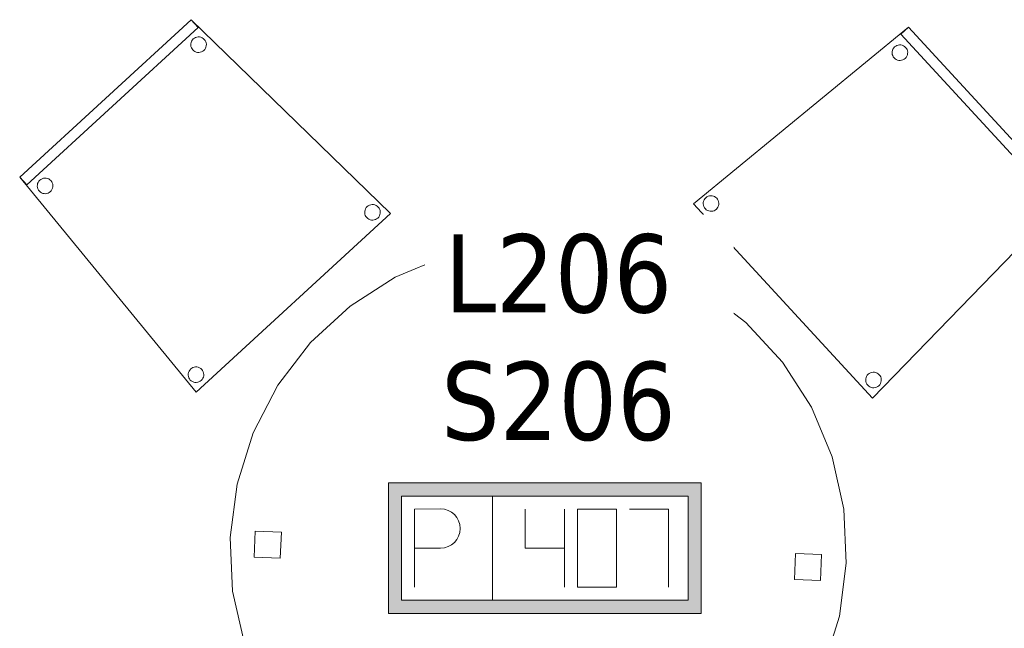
# Model space of a CAD drawing. Header units: metres. Extents: x 397.7 to 427.5, y 12.7 to 28.4.
# Tile 128 of 130: x 424.1 to 426, y 25.3 to 26.5. Entities that reach past the tile are written whole.
import ezdxf

# ---------------------------------------------------------------- set-up
doc = ezdxf.new("R2010")
doc.units = ezdxf.units.M
for name, color, linetype, lineweight in [('02_MOBILIARIO', 7, 'Continuous', 18), ('A-DETL-____-MBND', 7, 'Continuous', 18), ('E-ELEC-FIXT-IDEN', 7, 'Continuous', 30)]:
    doc.layers.add(name, color=color, linetype=linetype, lineweight=lineweight)
doc.styles.add('Tahoma_3', font='tahoma.ttf', dxfattribs={"height": 0.15})

# ---------------------------------------------------------------- blocks, each defined once
blk = doc.blocks.new('Family - Cadira confident_P2-153229-05_ELEC_P2')
at = {"layer": 'A-DETL-____-MBND', "color": 253, "true_color": 0xaaaaaa}
for p, q in [((0, 0.4122), (0.3285, 0.7146)), ((0.3285, 0.7146), (0, 0.4122)), ((0, 0.4122), (0.3285, 0.7146)), ((0.3285, 0.7146), (0, 0.4122)), ((0.3421, 0.6999), (0.0135, 0.3975)), ((0.0135, 0.3975), (0.3421, 0.6999)), ((0.3285, 0.7146), (0.3421, 0.6999)), ((0.3421, 0.6999), (0.3285, 0.7146)), ((0.3285, 0.7146), (0.7113, 0.343)), ((0.7113, 0.343), (0.3285, 0.7146)), ((0.3349, 0.6792), (0.3372, 0.6804)), ((0.3372, 0.6804), (0.3349, 0.6792)), ((0.3372, 0.6804), (0.3397, 0.6812)), ((0.3397, 0.6812), (0.3372, 0.6804)), ((0.3397, 0.6812), (0.3423, 0.6815)), ((0.3423, 0.6815), (0.3397, 0.6812)), ((0.3423, 0.6815), (0.3449, 0.6814)), ((0.3449, 0.6814), (0.3423, 0.6815)), ((0.3449, 0.6814), (0.3475, 0.6809)), ((0.3475, 0.6809), (0.3449, 0.6814)), ((0.3475, 0.6809), (0.3499, 0.6799)), ((0.3499, 0.6799), (0.3475, 0.6809)), ((0.3499, 0.6799), (0.3521, 0.6785)), ((0.3521, 0.6785), (0.3499, 0.6799)), ((0.3281, 0.6659), (0.3282, 0.6685)), ((0.3282, 0.6685), (0.3281, 0.6659)), ((0.3284, 0.6633), (0.3281, 0.6659)), ((0.3281, 0.6659), (0.3284, 0.6633)), ((0.3282, 0.6685), (0.3287, 0.6711)), ((0.3287, 0.6711), (0.3282, 0.6685)), ((0.3292, 0.6608), (0.3284, 0.6633)), ((0.3284, 0.6633), (0.3292, 0.6608)), ((0.3287, 0.6711), (0.3297, 0.6735)), ((0.3297, 0.6735), (0.3287, 0.6711)), ((0.3297, 0.6735), (0.3311, 0.6757)), ((0.3311, 0.6757), (0.3297, 0.6735)), ((0.3311, 0.6757), (0.3329, 0.6776)), ((0.3329, 0.6776), (0.3311, 0.6757)), ((0.3329, 0.6776), (0.3349, 0.6792)), ((0.3349, 0.6792), (0.3329, 0.6776)), ((0.3521, 0.6785), (0.354, 0.6767)), ((0.354, 0.6767), (0.3521, 0.6785)), ((0.354, 0.6767), (0.3556, 0.6746)), ((0.3556, 0.6746), (0.354, 0.6767)), ((0.3556, 0.6746), (0.3568, 0.6723)), ((0.3568, 0.6723), (0.3556, 0.6746)), ((0.3572, 0.6621), (0.3563, 0.6597)), ((0.3563, 0.6597), (0.3572, 0.6621)), ((0.3568, 0.6723), (0.3576, 0.6699)), ((0.3576, 0.6699), (0.3568, 0.6723)), ((0.3578, 0.6647), (0.3572, 0.6621)), ((0.3572, 0.6621), (0.3578, 0.6647)), ((0.3576, 0.6699), (0.3579, 0.6673)), ((0.3579, 0.6673), (0.3576, 0.6699)), ((0.3579, 0.6673), (0.3578, 0.6647)), ((0.3578, 0.6647), (0.3579, 0.6673)), ((0.3304, 0.6585), (0.3292, 0.6608)), ((0.3292, 0.6608), (0.3304, 0.6585)), ((0.332, 0.6565), (0.3304, 0.6585)), ((0.3304, 0.6585), (0.332, 0.6565)), ((0.3339, 0.6547), (0.332, 0.6565)), ((0.332, 0.6565), (0.3339, 0.6547)), ((0.3361, 0.6533), (0.3339, 0.6547)), ((0.3339, 0.6547), (0.3361, 0.6533)), ((0.3385, 0.6523), (0.3361, 0.6533)), ((0.3361, 0.6533), (0.3385, 0.6523)), ((0.3411, 0.6518), (0.3385, 0.6523)), ((0.3385, 0.6523), (0.3411, 0.6518)), ((0.3437, 0.6517), (0.3411, 0.6518)), ((0.3411, 0.6518), (0.3437, 0.6517)), ((0.3463, 0.652), (0.3437, 0.6517)), ((0.3437, 0.6517), (0.3463, 0.652)), ((0.3487, 0.6528), (0.3463, 0.652)), ((0.3463, 0.652), (0.3487, 0.6528)), ((0.351, 0.654), (0.3487, 0.6528)), ((0.3487, 0.6528), (0.351, 0.654)), ((0.3531, 0.6556), (0.351, 0.654)), ((0.351, 0.654), (0.3531, 0.6556)), ((0.3549, 0.6575), (0.3531, 0.6556)), ((0.3531, 0.6556), (0.3549, 0.6575)), ((0.3563, 0.6597), (0.3549, 0.6575)), ((0.3549, 0.6575), (0.3563, 0.6597)), ((0.0135, 0.3975), (0, 0.4122)), ((0, 0.4122), (0.0135, 0.3975)), ((0.3386, 0), (0, 0.4122)), ((0, 0.4122), (0.3386, 0)), ((0.0338, 0.395), (0.0339, 0.3976)), ((0.0339, 0.3976), (0.0338, 0.395)), ((0.0339, 0.3976), (0.0344, 0.4002)), ((0.0344, 0.4002), (0.0339, 0.3976)), ((0.0344, 0.4002), (0.0354, 0.4026)), ((0.0354, 0.4026), (0.0344, 0.4002)), ((0.0354, 0.4026), (0.0368, 0.4048)), ((0.0368, 0.4048), (0.0354, 0.4026)), ((0.0368, 0.4048), (0.0386, 0.4067)), ((0.0386, 0.4067), (0.0368, 0.4048)), ((0.0386, 0.4067), (0.0406, 0.4083)), ((0.0406, 0.4083), (0.0386, 0.4067)), ((0.0406, 0.4083), (0.0429, 0.4095)), ((0.0429, 0.4095), (0.0406, 0.4083)), ((0.0429, 0.4095), (0.0454, 0.4103)), ((0.0454, 0.4103), (0.0429, 0.4095)), ((0.0454, 0.4103), (0.048, 0.4106)), ((0.048, 0.4106), (0.0454, 0.4103)), ((0.048, 0.4106), (0.0506, 0.4105)), ((0.0506, 0.4105), (0.048, 0.4106)), ((0.0506, 0.4105), (0.0531, 0.41)), ((0.0531, 0.41), (0.0506, 0.4105)), ((0.0531, 0.41), (0.0556, 0.409)), ((0.0556, 0.409), (0.0531, 0.41)), ((0.0556, 0.409), (0.0578, 0.4076)), ((0.0578, 0.4076), (0.0556, 0.409)), ((0.0578, 0.4076), (0.0597, 0.4058)), ((0.0597, 0.4058), (0.0578, 0.4076)), ((0.0597, 0.4058), (0.0613, 0.4038)), ((0.0613, 0.4038), (0.0597, 0.4058)), ((0.0613, 0.4038), (0.0625, 0.4014)), ((0.0625, 0.4014), (0.0613, 0.4038)), ((0.0625, 0.4014), (0.0633, 0.399)), ((0.0633, 0.399), (0.0625, 0.4014)), ((0.0633, 0.399), (0.0636, 0.3964)), ((0.0636, 0.3964), (0.0633, 0.399)), ((0.0341, 0.3924), (0.0338, 0.395)), ((0.0338, 0.395), (0.0341, 0.3924)), ((0.0349, 0.39), (0.0341, 0.3924)), ((0.0341, 0.3924), (0.0349, 0.39)), ((0.0361, 0.3876), (0.0349, 0.39)), ((0.0349, 0.39), (0.0361, 0.3876)), ((0.0377, 0.3856), (0.0361, 0.3876)), ((0.0361, 0.3876), (0.0377, 0.3856)), ((0.0396, 0.3838), (0.0377, 0.3856)), ((0.0377, 0.3856), (0.0396, 0.3838)), ((0.0418, 0.3824), (0.0396, 0.3838)), ((0.0396, 0.3838), (0.0418, 0.3824)), ((0.0442, 0.3814), (0.0418, 0.3824)), ((0.0418, 0.3824), (0.0442, 0.3814)), ((0.0468, 0.3809), (0.0442, 0.3814)), ((0.0442, 0.3814), (0.0468, 0.3809)), ((0.0494, 0.3808), (0.0468, 0.3809)), ((0.0468, 0.3809), (0.0494, 0.3808)), ((0.0519, 0.3811), (0.0494, 0.3808)), ((0.0494, 0.3808), (0.0519, 0.3811)), ((0.0544, 0.3819), (0.0519, 0.3811)), ((0.0519, 0.3811), (0.0544, 0.3819)), ((0.0567, 0.3831), (0.0544, 0.3819)), ((0.0544, 0.3819), (0.0567, 0.3831)), ((0.0588, 0.3847), (0.0567, 0.3831)), ((0.0567, 0.3831), (0.0588, 0.3847)), ((0.0606, 0.3866), (0.0588, 0.3847)), ((0.0588, 0.3847), (0.0606, 0.3866)), ((0.0619, 0.3888), (0.0606, 0.3866)), ((0.0606, 0.3866), (0.0619, 0.3888)), ((0.0629, 0.3912), (0.0619, 0.3888)), ((0.0619, 0.3888), (0.0629, 0.3912)), ((0.0635, 0.3938), (0.0629, 0.3912)), ((0.0629, 0.3912), (0.0635, 0.3938)), ((0.0636, 0.3964), (0.0635, 0.3938)), ((0.0635, 0.3938), (0.0636, 0.3964)), ((0.6684, 0.3577), (0.6707, 0.3589)), ((0.6707, 0.3589), (0.6684, 0.3577)), ((0.6707, 0.3589), (0.6732, 0.3597)), ((0.6732, 0.3597), (0.6707, 0.3589)), ((0.6732, 0.3597), (0.6758, 0.36)), ((0.6758, 0.36), (0.6732, 0.3597)), ((0.6758, 0.36), (0.6784, 0.3599)), ((0.6784, 0.3599), (0.6758, 0.36)), ((0.6784, 0.3599), (0.6809, 0.3593)), ((0.6809, 0.3593), (0.6784, 0.3599)), ((0.6809, 0.3593), (0.6834, 0.3584)), ((0.6834, 0.3584), (0.6809, 0.3593)), ((0.7113, 0.343), (0.3386, 0)), ((0.3386, 0), (0.7113, 0.343)), ((0.6616, 0.3444), (0.6617, 0.347)), ((0.6617, 0.347), (0.6616, 0.3444)), ((0.6619, 0.3418), (0.6616, 0.3444)), ((0.6616, 0.3444), (0.6619, 0.3418)), ((0.6617, 0.347), (0.6622, 0.3495)), ((0.6622, 0.3495), (0.6617, 0.347)), ((0.6627, 0.3393), (0.6619, 0.3418)), ((0.6619, 0.3418), (0.6627, 0.3393)), ((0.6622, 0.3495), (0.6632, 0.352)), ((0.6632, 0.352), (0.6622, 0.3495)), ((0.6632, 0.352), (0.6646, 0.3542)), ((0.6646, 0.3542), (0.6632, 0.352)), ((0.6646, 0.3542), (0.6664, 0.3561)), ((0.6664, 0.3561), (0.6646, 0.3542)), ((0.6664, 0.3561), (0.6684, 0.3577)), ((0.6684, 0.3577), (0.6664, 0.3561)), ((0.6834, 0.3584), (0.6856, 0.357)), ((0.6856, 0.357), (0.6834, 0.3584)), ((0.6856, 0.357), (0.6875, 0.3552)), ((0.6875, 0.3552), (0.6856, 0.357)), ((0.6875, 0.3552), (0.6891, 0.3531)), ((0.6891, 0.3531), (0.6875, 0.3552)), ((0.6891, 0.3531), (0.6903, 0.3508)), ((0.6903, 0.3508), (0.6891, 0.3531)), ((0.6907, 0.3406), (0.6897, 0.3382)), ((0.6897, 0.3382), (0.6907, 0.3406)), ((0.6903, 0.3508), (0.6911, 0.3484)), ((0.6911, 0.3484), (0.6903, 0.3508)), ((0.6913, 0.3432), (0.6907, 0.3406)), ((0.6907, 0.3406), (0.6913, 0.3432)), ((0.6911, 0.3484), (0.6914, 0.3458)), ((0.6914, 0.3458), (0.6911, 0.3484)), ((0.6914, 0.3458), (0.6913, 0.3432)), ((0.6913, 0.3432), (0.6914, 0.3458)), ((0.6639, 0.337), (0.6627, 0.3393)), ((0.6627, 0.3393), (0.6639, 0.337)), ((0.6655, 0.335), (0.6639, 0.337)), ((0.6639, 0.337), (0.6655, 0.335)), ((0.6674, 0.3332), (0.6655, 0.335)), ((0.6655, 0.335), (0.6674, 0.3332)), ((0.6696, 0.3318), (0.6674, 0.3332)), ((0.6674, 0.3332), (0.6696, 0.3318)), ((0.672, 0.3308), (0.6696, 0.3318)), ((0.6696, 0.3318), (0.672, 0.3308)), ((0.6746, 0.3303), (0.672, 0.3308)), ((0.672, 0.3308), (0.6746, 0.3303)), ((0.6772, 0.3302), (0.6746, 0.3303)), ((0.6746, 0.3303), (0.6772, 0.3302)), ((0.6797, 0.3305), (0.6772, 0.3302)), ((0.6772, 0.3302), (0.6797, 0.3305)), ((0.6822, 0.3313), (0.6797, 0.3305)), ((0.6797, 0.3305), (0.6822, 0.3313)), ((0.6845, 0.3325), (0.6822, 0.3313)), ((0.6822, 0.3313), (0.6845, 0.3325)), ((0.6866, 0.3341), (0.6845, 0.3325)), ((0.6845, 0.3325), (0.6866, 0.3341)), ((0.6884, 0.336), (0.6866, 0.3341)), ((0.6866, 0.3341), (0.6884, 0.336)), ((0.6897, 0.3382), (0.6884, 0.336)), ((0.6884, 0.336), (0.6897, 0.3382)), ((0.3232, 0.0355), (0.3238, 0.038)), ((0.3238, 0.038), (0.3232, 0.0355)), ((0.3238, 0.038), (0.3248, 0.0404)), ((0.3248, 0.0404), (0.3238, 0.038)), ((0.3248, 0.0404), (0.3262, 0.0426)), ((0.3262, 0.0426), (0.3248, 0.0404)), ((0.3262, 0.0426), (0.3279, 0.0446)), ((0.3279, 0.0446), (0.3262, 0.0426)), ((0.3279, 0.0446), (0.33, 0.0461)), ((0.33, 0.0461), (0.3279, 0.0446)), ((0.33, 0.0461), (0.3323, 0.0473)), ((0.3323, 0.0473), (0.33, 0.0461)), ((0.3323, 0.0473), (0.3348, 0.0481)), ((0.3348, 0.0481), (0.3323, 0.0473)), ((0.3348, 0.0481), (0.3373, 0.0485)), ((0.3373, 0.0485), (0.3348, 0.0481)), ((0.3373, 0.0485), (0.3399, 0.0484)), ((0.3399, 0.0484), (0.3373, 0.0485)), ((0.3399, 0.0484), (0.3425, 0.0478)), ((0.3425, 0.0478), (0.3399, 0.0484)), ((0.3425, 0.0478), (0.3449, 0.0468)), ((0.3449, 0.0468), (0.3425, 0.0478)), ((0.3449, 0.0468), (0.3471, 0.0454)), ((0.3471, 0.0454), (0.3449, 0.0468)), ((0.3471, 0.0454), (0.349, 0.0437)), ((0.349, 0.0437), (0.3471, 0.0454)), ((0.349, 0.0437), (0.3506, 0.0416)), ((0.3506, 0.0416), (0.349, 0.0437)), ((0.3506, 0.0416), (0.3518, 0.0393)), ((0.3518, 0.0393), (0.3506, 0.0416)), ((0.3518, 0.0393), (0.3526, 0.0368)), ((0.3526, 0.0368), (0.3518, 0.0393)), ((0.3231, 0.0329), (0.3232, 0.0355)), ((0.3232, 0.0355), (0.3231, 0.0329)), ((0.3235, 0.0303), (0.3231, 0.0329)), ((0.3231, 0.0329), (0.3235, 0.0303)), ((0.3242, 0.0278), (0.3235, 0.0303)), ((0.3235, 0.0303), (0.3242, 0.0278)), ((0.3254, 0.0255), (0.3242, 0.0278)), ((0.3242, 0.0278), (0.3254, 0.0255)), ((0.327, 0.0234), (0.3254, 0.0255)), ((0.3254, 0.0255), (0.327, 0.0234)), ((0.329, 0.0217), (0.327, 0.0234)), ((0.327, 0.0234), (0.329, 0.0217)), ((0.3312, 0.0203), (0.329, 0.0217)), ((0.329, 0.0217), (0.3312, 0.0203)), ((0.3336, 0.0193), (0.3312, 0.0203)), ((0.3312, 0.0203), (0.3336, 0.0193)), ((0.3361, 0.0187), (0.3336, 0.0193)), ((0.3336, 0.0193), (0.3361, 0.0187)), ((0.3413, 0.019), (0.3387, 0.0186)), ((0.3387, 0.0186), (0.3413, 0.019)), ((0.3438, 0.0198), (0.3413, 0.019)), ((0.3413, 0.019), (0.3438, 0.0198)), ((0.3461, 0.021), (0.3438, 0.0198)), ((0.3438, 0.0198), (0.3461, 0.021)), ((0.3481, 0.0226), (0.3461, 0.021)), ((0.3461, 0.021), (0.3481, 0.0226)), ((0.3499, 0.0245), (0.3481, 0.0226)), ((0.3481, 0.0226), (0.3499, 0.0245)), ((0.3513, 0.0267), (0.3499, 0.0245)), ((0.3499, 0.0245), (0.3513, 0.0267)), ((0.3523, 0.0291), (0.3513, 0.0267)), ((0.3513, 0.0267), (0.3523, 0.0291)), ((0.3528, 0.0316), (0.3523, 0.0291)), ((0.3523, 0.0291), (0.3528, 0.0316)), ((0.3526, 0.0368), (0.353, 0.0342)), ((0.353, 0.0342), (0.3526, 0.0368)), ((0.353, 0.0342), (0.3528, 0.0316)), ((0.3528, 0.0316), (0.353, 0.0342)), ((0.3387, 0.0186), (0.3361, 0.0187)), ((0.3361, 0.0187), (0.3387, 0.0186))]:
    blk.add_line(p, q, dxfattribs=at)
blk = doc.blocks.new('Family - Cadira confident_P2-153250-05_ELEC_P2')
at = {"layer": 'A-DETL-____-MBND', "color": 253, "true_color": 0xaaaaaa}
for p, q in [((0, 0.3727), (0.4122, 0.7113)), ((0.4122, 0.7113), (0, 0.3727)), ((0.3975, 0.6978), (0.4122, 0.7113)), ((0.4122, 0.7113), (0.3975, 0.6978)), ((0.4122, 0.7113), (0.7146, 0.3828)), ((0.7146, 0.3828), (0.4122, 0.7113)), ((0.4122, 0.7113), (0.7146, 0.3828)), ((0.7146, 0.3828), (0.4122, 0.7113)), ((0.6999, 0.3692), (0.3975, 0.6978)), ((0.3975, 0.6978), (0.6999, 0.3692)), ((0.3808, 0.6619), (0.3809, 0.6645)), ((0.3809, 0.6645), (0.3808, 0.6619)), ((0.3811, 0.6594), (0.3808, 0.6619)), ((0.3808, 0.6619), (0.3811, 0.6594)), ((0.3809, 0.6645), (0.3814, 0.6671)), ((0.3814, 0.6671), (0.3809, 0.6645)), ((0.3814, 0.6671), (0.3824, 0.6695)), ((0.3824, 0.6695), (0.3814, 0.6671)), ((0.3824, 0.6695), (0.3838, 0.6717)), ((0.3838, 0.6717), (0.3824, 0.6695)), ((0.3838, 0.6717), (0.3856, 0.6736)), ((0.3856, 0.6736), (0.3838, 0.6717)), ((0.3856, 0.6736), (0.3876, 0.6752)), ((0.3876, 0.6752), (0.3856, 0.6736)), ((0.3876, 0.6752), (0.39, 0.6764)), ((0.39, 0.6764), (0.3876, 0.6752)), ((0.39, 0.6764), (0.3924, 0.6772)), ((0.3924, 0.6772), (0.39, 0.6764)), ((0.3924, 0.6772), (0.395, 0.6775)), ((0.395, 0.6775), (0.3924, 0.6772)), ((0.395, 0.6775), (0.3976, 0.6774)), ((0.3976, 0.6774), (0.395, 0.6775)), ((0.3976, 0.6774), (0.4002, 0.6769)), ((0.4002, 0.6769), (0.3976, 0.6774)), ((0.4002, 0.6769), (0.4026, 0.6759)), ((0.4026, 0.6759), (0.4002, 0.6769)), ((0.4026, 0.6759), (0.4048, 0.6745)), ((0.4048, 0.6745), (0.4026, 0.6759)), ((0.4048, 0.6745), (0.4067, 0.6727)), ((0.4067, 0.6727), (0.4048, 0.6745)), ((0.4067, 0.6727), (0.4083, 0.6707)), ((0.4083, 0.6707), (0.4067, 0.6727)), ((0.4083, 0.6707), (0.4095, 0.6684)), ((0.4095, 0.6684), (0.4083, 0.6707)), ((0.4095, 0.6684), (0.4103, 0.6659)), ((0.4103, 0.6659), (0.4095, 0.6684)), ((0.4103, 0.6659), (0.4106, 0.6633)), ((0.4106, 0.6633), (0.4103, 0.6659)), ((0.4106, 0.6633), (0.4105, 0.6607)), ((0.4105, 0.6607), (0.4106, 0.6633)), ((0.3819, 0.6569), (0.3811, 0.6594)), ((0.3811, 0.6594), (0.3819, 0.6569)), ((0.3831, 0.6546), (0.3819, 0.6569)), ((0.3819, 0.6569), (0.3831, 0.6546)), ((0.3847, 0.6525), (0.3831, 0.6546)), ((0.3831, 0.6546), (0.3847, 0.6525)), ((0.3866, 0.6507), (0.3847, 0.6525)), ((0.3847, 0.6525), (0.3866, 0.6507)), ((0.3888, 0.6494), (0.3866, 0.6507)), ((0.3866, 0.6507), (0.3888, 0.6494)), ((0.3912, 0.6484), (0.3888, 0.6494)), ((0.3888, 0.6494), (0.3912, 0.6484)), ((0.3938, 0.6478), (0.3912, 0.6484)), ((0.3912, 0.6484), (0.3938, 0.6478)), ((0.3964, 0.6477), (0.3938, 0.6478)), ((0.3938, 0.6478), (0.3964, 0.6477)), ((0.399, 0.648), (0.3964, 0.6477)), ((0.3964, 0.6477), (0.399, 0.648)), ((0.4014, 0.6488), (0.399, 0.648)), ((0.399, 0.648), (0.4014, 0.6488)), ((0.4038, 0.65), (0.4014, 0.6488)), ((0.4014, 0.6488), (0.4038, 0.65)), ((0.4058, 0.6516), (0.4038, 0.65)), ((0.4038, 0.65), (0.4058, 0.6516)), ((0.4076, 0.6536), (0.4058, 0.6516)), ((0.4058, 0.6516), (0.4076, 0.6536)), ((0.409, 0.6558), (0.4076, 0.6536)), ((0.4076, 0.6536), (0.409, 0.6558)), ((0.41, 0.6582), (0.409, 0.6558)), ((0.409, 0.6558), (0.41, 0.6582)), ((0.4105, 0.6607), (0.41, 0.6582)), ((0.41, 0.6582), (0.4105, 0.6607)), ((0.0187, 0.3752), (0.0193, 0.3777)), ((0.0193, 0.3777), (0.0187, 0.3752)), ((0.0193, 0.3777), (0.0203, 0.3801)), ((0.0203, 0.3801), (0.0193, 0.3777)), ((0.0203, 0.3801), (0.0217, 0.3823)), ((0.0217, 0.3823), (0.0203, 0.3801)), ((0.0217, 0.3823), (0.0234, 0.3843)), ((0.0234, 0.3843), (0.0217, 0.3823)), ((0.0234, 0.3843), (0.0255, 0.3859)), ((0.0255, 0.3859), (0.0234, 0.3843)), ((0.0255, 0.3859), (0.0278, 0.3871)), ((0.0278, 0.3871), (0.0255, 0.3859)), ((0.0278, 0.3871), (0.0303, 0.3879)), ((0.0303, 0.3879), (0.0278, 0.3871)), ((0.0303, 0.3879), (0.0329, 0.3882)), ((0.0329, 0.3882), (0.0303, 0.3879)), ((0.0329, 0.3882), (0.0355, 0.3881)), ((0.0355, 0.3881), (0.0329, 0.3882)), ((0.0355, 0.3881), (0.038, 0.3875)), ((0.038, 0.3875), (0.0355, 0.3881)), ((0.038, 0.3875), (0.0404, 0.3865)), ((0.0404, 0.3865), (0.038, 0.3875)), ((0.0404, 0.3865), (0.0426, 0.3851)), ((0.0426, 0.3851), (0.0404, 0.3865)), ((0.0426, 0.3851), (0.0446, 0.3834)), ((0.0446, 0.3834), (0.0426, 0.3851)), ((0.0446, 0.3834), (0.0461, 0.3813)), ((0.0461, 0.3813), (0.0446, 0.3834)), ((0.0461, 0.3813), (0.0473, 0.379)), ((0.0473, 0.379), (0.0461, 0.3813)), ((0.0473, 0.379), (0.0481, 0.3765)), ((0.0481, 0.3765), (0.0473, 0.379)), ((0.7146, 0.3828), (0.343, 0)), ((0.343, 0), (0.7146, 0.3828)), ((0.6547, 0.3774), (0.6565, 0.3793)), ((0.6565, 0.3793), (0.6547, 0.3774)), ((0.6565, 0.3793), (0.6585, 0.3809)), ((0.6585, 0.3809), (0.6565, 0.3793)), ((0.6585, 0.3809), (0.6608, 0.3821)), ((0.6608, 0.3821), (0.6585, 0.3809)), ((0.6608, 0.3821), (0.6633, 0.3829)), ((0.6633, 0.3829), (0.6608, 0.3821)), ((0.6633, 0.3829), (0.6659, 0.3832)), ((0.6659, 0.3832), (0.6633, 0.3829)), ((0.6659, 0.3832), (0.6685, 0.3831)), ((0.6685, 0.3831), (0.6659, 0.3832)), ((0.6685, 0.3831), (0.6711, 0.3826)), ((0.6711, 0.3826), (0.6685, 0.3831)), ((0.6711, 0.3826), (0.6735, 0.3816)), ((0.6735, 0.3816), (0.6711, 0.3826)), ((0.6735, 0.3816), (0.6757, 0.3802)), ((0.6757, 0.3802), (0.6735, 0.3816)), ((0.6757, 0.3802), (0.6776, 0.3784)), ((0.6776, 0.3784), (0.6757, 0.3802)), ((0.6776, 0.3784), (0.6792, 0.3764)), ((0.6792, 0.3764), (0.6776, 0.3784)), ((0.7146, 0.3828), (0.6999, 0.3692)), ((0.6999, 0.3692), (0.7146, 0.3828)), ((0.343, 0), (0, 0.3727)), ((0, 0.3727), (0.343, 0)), ((0.0186, 0.3726), (0.0187, 0.3752)), ((0.0187, 0.3752), (0.0186, 0.3726)), ((0.019, 0.37), (0.0186, 0.3726)), ((0.0186, 0.3726), (0.019, 0.37)), ((0.0198, 0.3675), (0.019, 0.37)), ((0.019, 0.37), (0.0198, 0.3675)), ((0.021, 0.3652), (0.0198, 0.3675)), ((0.0198, 0.3675), (0.021, 0.3652)), ((0.0226, 0.3632), (0.021, 0.3652)), ((0.021, 0.3652), (0.0226, 0.3632)), ((0.0245, 0.3614), (0.0226, 0.3632)), ((0.0226, 0.3632), (0.0245, 0.3614)), ((0.0267, 0.36), (0.0245, 0.3614)), ((0.0245, 0.3614), (0.0267, 0.36)), ((0.0291, 0.359), (0.0267, 0.36)), ((0.0267, 0.36), (0.0291, 0.359)), ((0.0316, 0.3585), (0.0291, 0.359)), ((0.0291, 0.359), (0.0316, 0.3585)), ((0.0393, 0.3595), (0.0368, 0.3587)), ((0.0368, 0.3587), (0.0393, 0.3595)), ((0.0416, 0.3607), (0.0393, 0.3595)), ((0.0393, 0.3595), (0.0416, 0.3607)), ((0.0437, 0.3623), (0.0416, 0.3607)), ((0.0416, 0.3607), (0.0437, 0.3623)), ((0.0454, 0.3642), (0.0437, 0.3623)), ((0.0437, 0.3623), (0.0454, 0.3642)), ((0.0468, 0.3664), (0.0454, 0.3642)), ((0.0454, 0.3642), (0.0468, 0.3664)), ((0.0478, 0.3688), (0.0468, 0.3664)), ((0.0468, 0.3664), (0.0478, 0.3688)), ((0.0484, 0.3714), (0.0478, 0.3688)), ((0.0478, 0.3688), (0.0484, 0.3714)), ((0.0481, 0.3765), (0.0485, 0.374)), ((0.0485, 0.374), (0.0481, 0.3765)), ((0.0485, 0.374), (0.0484, 0.3714)), ((0.0484, 0.3714), (0.0485, 0.374)), ((0.6517, 0.3676), (0.6518, 0.3702)), ((0.6518, 0.3702), (0.6517, 0.3676)), ((0.652, 0.365), (0.6517, 0.3676)), ((0.6517, 0.3676), (0.652, 0.365)), ((0.6518, 0.3702), (0.6523, 0.3728)), ((0.6523, 0.3728), (0.6518, 0.3702)), ((0.6528, 0.3626), (0.652, 0.365)), ((0.652, 0.365), (0.6528, 0.3626)), ((0.6523, 0.3728), (0.6533, 0.3752)), ((0.6533, 0.3752), (0.6523, 0.3728)), ((0.654, 0.3603), (0.6528, 0.3626)), ((0.6528, 0.3626), (0.654, 0.3603)), ((0.6533, 0.3752), (0.6547, 0.3774)), ((0.6547, 0.3774), (0.6533, 0.3752)), ((0.6556, 0.3582), (0.654, 0.3603)), ((0.654, 0.3603), (0.6556, 0.3582)), ((0.6785, 0.3592), (0.6767, 0.3573)), ((0.6767, 0.3573), (0.6785, 0.3592)), ((0.6799, 0.3614), (0.6785, 0.3592)), ((0.6785, 0.3592), (0.6799, 0.3614)), ((0.6792, 0.3764), (0.6804, 0.3741)), ((0.6804, 0.3741), (0.6792, 0.3764)), ((0.6809, 0.3639), (0.6799, 0.3614)), ((0.6799, 0.3614), (0.6809, 0.3639)), ((0.6804, 0.3741), (0.6812, 0.3716)), ((0.6812, 0.3716), (0.6804, 0.3741)), ((0.6814, 0.3664), (0.6809, 0.3639)), ((0.6809, 0.3639), (0.6814, 0.3664)), ((0.6812, 0.3716), (0.6815, 0.369)), ((0.6815, 0.369), (0.6812, 0.3716)), ((0.6815, 0.369), (0.6814, 0.3664)), ((0.6814, 0.3664), (0.6815, 0.369)), ((0.0342, 0.3584), (0.0316, 0.3585)), ((0.0316, 0.3585), (0.0342, 0.3584)), ((0.0368, 0.3587), (0.0342, 0.3584)), ((0.0342, 0.3584), (0.0368, 0.3587)), ((0.6575, 0.3564), (0.6556, 0.3582)), ((0.6556, 0.3582), (0.6575, 0.3564)), ((0.6597, 0.355), (0.6575, 0.3564)), ((0.6575, 0.3564), (0.6597, 0.355)), ((0.6621, 0.3541), (0.6597, 0.355)), ((0.6597, 0.355), (0.6621, 0.3541)), ((0.6647, 0.3535), (0.6621, 0.3541)), ((0.6621, 0.3541), (0.6647, 0.3535)), ((0.6673, 0.3534), (0.6647, 0.3535)), ((0.6647, 0.3535), (0.6673, 0.3534)), ((0.6699, 0.3537), (0.6673, 0.3534)), ((0.6673, 0.3534), (0.6699, 0.3537)), ((0.6723, 0.3545), (0.6699, 0.3537)), ((0.6699, 0.3537), (0.6723, 0.3545)), ((0.6746, 0.3557), (0.6723, 0.3545)), ((0.6723, 0.3545), (0.6746, 0.3557)), ((0.6767, 0.3573), (0.6746, 0.3557)), ((0.6746, 0.3557), (0.6767, 0.3573)), ((0.3303, 0.0367), (0.3308, 0.0393)), ((0.3308, 0.0393), (0.3303, 0.0367)), ((0.3308, 0.0393), (0.3318, 0.0417)), ((0.3318, 0.0417), (0.3308, 0.0393)), ((0.3318, 0.0417), (0.3332, 0.0439)), ((0.3332, 0.0439), (0.3318, 0.0417)), ((0.3332, 0.0439), (0.335, 0.0458)), ((0.335, 0.0458), (0.3332, 0.0439)), ((0.335, 0.0458), (0.337, 0.0474)), ((0.337, 0.0474), (0.335, 0.0458)), ((0.337, 0.0474), (0.3393, 0.0486)), ((0.3393, 0.0486), (0.337, 0.0474)), ((0.3393, 0.0486), (0.3418, 0.0494)), ((0.3418, 0.0494), (0.3393, 0.0486)), ((0.3418, 0.0494), (0.3444, 0.0497)), ((0.3444, 0.0497), (0.3418, 0.0494)), ((0.3444, 0.0497), (0.347, 0.0496)), ((0.347, 0.0496), (0.3444, 0.0497)), ((0.347, 0.0496), (0.3495, 0.0491)), ((0.3495, 0.0491), (0.347, 0.0496)), ((0.3495, 0.0491), (0.352, 0.0481)), ((0.352, 0.0481), (0.3495, 0.0491)), ((0.352, 0.0481), (0.3542, 0.0467)), ((0.3542, 0.0467), (0.352, 0.0481)), ((0.3542, 0.0467), (0.3561, 0.0449)), ((0.3561, 0.0449), (0.3542, 0.0467)), ((0.3561, 0.0449), (0.3577, 0.0429)), ((0.3577, 0.0429), (0.3561, 0.0449)), ((0.3577, 0.0429), (0.3589, 0.0406)), ((0.3589, 0.0406), (0.3577, 0.0429)), ((0.3589, 0.0406), (0.3597, 0.0381)), ((0.3597, 0.0381), (0.3589, 0.0406)), ((0.3597, 0.0381), (0.36, 0.0355)), ((0.36, 0.0355), (0.3597, 0.0381)), ((0.3302, 0.0341), (0.3303, 0.0367)), ((0.3303, 0.0367), (0.3302, 0.0341)), ((0.3305, 0.0316), (0.3302, 0.0341)), ((0.3302, 0.0341), (0.3305, 0.0316)), ((0.3313, 0.0291), (0.3305, 0.0316)), ((0.3305, 0.0316), (0.3313, 0.0291)), ((0.3325, 0.0268), (0.3313, 0.0291)), ((0.3313, 0.0291), (0.3325, 0.0268)), ((0.3341, 0.0247), (0.3325, 0.0268)), ((0.3325, 0.0268), (0.3341, 0.0247)), ((0.336, 0.0229), (0.3341, 0.0247)), ((0.3341, 0.0247), (0.336, 0.0229)), ((0.3382, 0.0216), (0.336, 0.0229)), ((0.336, 0.0229), (0.3382, 0.0216)), ((0.3406, 0.0206), (0.3382, 0.0216)), ((0.3382, 0.0216), (0.3406, 0.0206)), ((0.3432, 0.02), (0.3406, 0.0206)), ((0.3406, 0.0206), (0.3432, 0.02)), ((0.3458, 0.0199), (0.3432, 0.02)), ((0.3432, 0.02), (0.3458, 0.0199)), ((0.3484, 0.0202), (0.3458, 0.0199)), ((0.3458, 0.0199), (0.3484, 0.0202)), ((0.3508, 0.021), (0.3484, 0.0202)), ((0.3484, 0.0202), (0.3508, 0.021)), ((0.3531, 0.0222), (0.3508, 0.021)), ((0.3508, 0.021), (0.3531, 0.0222)), ((0.3552, 0.0238), (0.3531, 0.0222)), ((0.3531, 0.0222), (0.3552, 0.0238)), ((0.357, 0.0258), (0.3552, 0.0238)), ((0.3552, 0.0238), (0.357, 0.0258)), ((0.3584, 0.028), (0.357, 0.0258)), ((0.357, 0.0258), (0.3584, 0.028)), ((0.3593, 0.0304), (0.3584, 0.028)), ((0.3584, 0.028), (0.3593, 0.0304)), ((0.3599, 0.0329), (0.3593, 0.0304)), ((0.3593, 0.0304), (0.3599, 0.0329)), ((0.36, 0.0355), (0.3599, 0.0329)), ((0.3599, 0.0329), (0.36, 0.0355))]:
    blk.add_line(p, q, dxfattribs=at)
blk = doc.blocks.new('Family - Taula D120_P2-153339-05_ELEC_P2')
at = {"layer": 'A-DETL-____-MBND', "color": 253, "true_color": 0xaaaaaa}
for p, q in [((0.4117, 1.1542), (0.5122, 1.1767)), ((0.5122, 1.1767), (0.4117, 1.1542)), ((0.5122, 1.1767), (0.6152, 1.1814)), ((0.6152, 1.1814), (0.5122, 1.1767)), ((0.6152, 1.1814), (0.7174, 1.1682)), ((0.7174, 1.1682), (0.6152, 1.1814)), ((0.3165, 1.1145), (0.4117, 1.1542)), ((0.4117, 1.1542), (0.3165, 1.1145)), ((0.7174, 1.1682), (0.8157, 1.1374)), ((0.8157, 1.1374), (0.7174, 1.1682)), ((0.5862, 1.085), (0.5882, 1.1349)), ((0.5882, 1.1349), (0.5862, 1.085)), ((0.5882, 1.1349), (0.6382, 1.1329)), ((0.6382, 1.1329), (0.5882, 1.1349)), ((0.8157, 1.1374), (0.9072, 1.09)), ((0.9072, 1.09), (0.8157, 1.1374)), ((0.2298, 1.0589), (0.3165, 1.1145)), ((0.3165, 1.1145), (0.2298, 1.0589)), ((0.6382, 1.1329), (0.6361, 1.0829)), ((0.6361, 1.0829), (0.6382, 1.1329)), ((0.6361, 1.0829), (0.5862, 1.085)), ((0.5862, 1.085), (0.6361, 1.0829)), ((0.9072, 1.09), (0.9891, 1.0275)), ((0.9891, 1.0275), (0.9072, 1.09)), ((0.1539, 0.9891), (0.2298, 1.0589)), ((0.2298, 1.0589), (0.1539, 0.9891)), ((0.9891, 1.0275), (1.0589, 0.9517)), ((1.0589, 0.9517), (0.9891, 1.0275)), ((0.0914, 0.9072), (0.1539, 0.9891)), ((0.1539, 0.9891), (0.0914, 0.9072)), ((1.0589, 0.9517), (1.1145, 0.8649)), ((1.1145, 0.8649), (1.0589, 0.9517)), ((0.044, 0.8157), (0.0914, 0.9072)), ((0.0914, 0.9072), (0.044, 0.8157)), ((1.1145, 0.8649), (1.1542, 0.7697)), ((1.1542, 0.7697), (1.1145, 0.8649)), ((0.0132, 0.7174), (0.044, 0.8157)), ((0.044, 0.8157), (0.0132, 0.7174)), ((1.1542, 0.7697), (1.1767, 0.6692)), ((1.1767, 0.6692), (1.1542, 0.7697)), ((0, 0.6152), (0.0132, 0.7174)), ((0.0132, 0.7174), (0, 0.6152)), ((1.1767, 0.6692), (1.1814, 0.5662)), ((1.1814, 0.5662), (1.1767, 0.6692)), ((0.0461, 0.5774), (0.0482, 0.6273)), ((0.0482, 0.6273), (0.0461, 0.5774)), ((0.0482, 0.6273), (0.0982, 0.6252)), ((0.0982, 0.6252), (0.0482, 0.6273)), ((0.0982, 0.6252), (0.0961, 0.5753)), ((0.0961, 0.5753), (0.0982, 0.6252)), ((0.0047, 0.5122), (0, 0.6152)), ((0, 0.6152), (0.0047, 0.5122)), ((0.0961, 0.5753), (0.0461, 0.5774)), ((0.0461, 0.5774), (0.0961, 0.5753)), ((1.082, 0.5344), (1.0841, 0.5844)), ((1.0841, 0.5844), (1.082, 0.5344)), ((1.0841, 0.5844), (1.134, 0.5823)), ((1.134, 0.5823), (1.0841, 0.5844)), ((1.134, 0.5823), (1.132, 0.5324)), ((1.132, 0.5324), (1.134, 0.5823)), ((1.1814, 0.5662), (1.1682, 0.464)), ((1.1682, 0.464), (1.1814, 0.5662)), ((1.132, 0.5324), (1.082, 0.5344)), ((1.082, 0.5344), (1.132, 0.5324)), ((0.0273, 0.4117), (0.0047, 0.5122)), ((0.0047, 0.5122), (0.0273, 0.4117)), ((1.1682, 0.464), (1.1374, 0.3657)), ((1.1374, 0.3657), (1.1682, 0.464)), ((0.0669, 0.3165), (0.0273, 0.4117)), ((0.0273, 0.4117), (0.0669, 0.3165)), ((1.1374, 0.3657), (1.09, 0.2742)), ((1.09, 0.2742), (1.1374, 0.3657)), ((0.1225, 0.2298), (0.0669, 0.3165)), ((0.0669, 0.3165), (0.1225, 0.2298)), ((1.09, 0.2742), (1.0275, 0.1923)), ((1.0275, 0.1923), (1.09, 0.2742)), ((0.1923, 0.1539), (0.1225, 0.2298)), ((0.1225, 0.2298), (0.1923, 0.1539)), ((1.0275, 0.1923), (0.9517, 0.1225)), ((0.9517, 0.1225), (1.0275, 0.1923)), ((0.2742, 0.0914), (0.1923, 0.1539)), ((0.1923, 0.1539), (0.2742, 0.0914)), ((0.9517, 0.1225), (0.8649, 0.0669)), ((0.8649, 0.0669), (0.9517, 0.1225)), ((0.5227, 0.0498), (0.5247, 0.0997)), ((0.5247, 0.0997), (0.5227, 0.0498)), ((0.5247, 0.0997), (0.5747, 0.0976)), ((0.5747, 0.0976), (0.5247, 0.0997)), ((0.5747, 0.0976), (0.5726, 0.0477)), ((0.5726, 0.0477), (0.5747, 0.0976)), ((0.3657, 0.044), (0.2742, 0.0914)), ((0.2742, 0.0914), (0.3657, 0.044)), ((0.8649, 0.0669), (0.7697, 0.0273)), ((0.7697, 0.0273), (0.8649, 0.0669)), ((0.464, 0.0132), (0.3657, 0.044)), ((0.3657, 0.044), (0.464, 0.0132)), ((0.5726, 0.0477), (0.5227, 0.0498)), ((0.5227, 0.0498), (0.5726, 0.0477)), ((0.7697, 0.0273), (0.6692, 0.0047)), ((0.6692, 0.0047), (0.7697, 0.0273)), ((0.5662, 0), (0.464, 0.0132)), ((0.464, 0.0132), (0.5662, 0)), ((0.6692, 0.0047), (0.5662, 0)), ((0.5662, 0), (0.6692, 0.0047))]:
    blk.add_line(p, q, dxfattribs=at)
blk = doc.blocks.new('LONDR55-XX_ZZ-ARQ-CAA-M3D-Londres55_ifc-1-05_ELEC_P2')
at = {"layer": '02_MOBILIARIO', "color": 253, "lineweight": 18, "true_color": 0xaaaaaa}
for name, p in [('Family - Cadira confident_P2-153229-05_ELEC_P2', (424.1452, 25.7504)), ('Family - Cadira confident_P2-153250-05_ELEC_P2', (425.4374, 25.7391)), ('Family - Taula D120_P2-153339-05_ELEC_P2', (424.5488, 24.8566))]:
    blk.add_blockref(name, p, dxfattribs=at)
blk = doc.blocks.new('ZYR_05_02_05 PT 4COL Terra - 07 PT Terra _4SC-2SAI-2VD_-903814-05_ELEC_P2')
at = {"layer": 'A-DETL-____-MBND', "true_color": 0x3c0aff}
h = blk.add_hatch(color=180, dxfattribs=at)
h.paths.add_polyline_path([(-0.3012, -0.125), (0.2988, -0.125), (0.2988, 0.125), (-0.3012, 0.125), (-0.3012, 0.0721)])
h.paths.add_polyline_path([(-0.2762, -0.1), (-0.2762, 0.1), (0.2738, 0.1), (0.2738, -0.1)])
at = {"layer": 'A-DETL-____-MBND', "color": 180, "true_color": 0x3c0aff}
for p, q in [((0.2988, 0.125), (-0.3012, 0.125)), ((-0.3012, 0.125), (-0.3012, -0.125)), ((-0.3012, 0.125), (0.2988, 0.125)), ((-0.3012, 0.125), (-0.3012, -0.125)), ((0.2988, -0.125), (0.2988, 0.125)), ((0.2988, 0.125), (0.2988, -0.125)), ((-0.2762, -0.1), (-0.2762, 0.1)), ((-0.2762, 0.1), (0.2738, 0.1)), ((-0.2762, 0.1), (0.2738, 0.1)), ((-0.2762, -0.1), (-0.2762, 0.1)), ((-0.1012, 0.1), (-0.1012, -0.1)), ((0.2738, 0.1), (0.2738, -0.1)), ((0.2738, 0.1), (0.2738, -0.1)), ((-0.2512, 0.075), (-0.2012, 0.0754)), ((-0.2512, 0.075), (-0.2512, -0.075)), ((-0.0387, 0.075), (-0.0387, 0)), ((0.0363, 0.075), (0.0363, -0.075)), ((0.1363, 0.075), (0.0613, 0.075)), ((0.0613, 0.075), (0.0613, -0.075)), ((0.1363, -0.075), (0.1363, 0.075)), ((0.1613, 0.075), (0.2363, 0.075)), ((0.2363, 0.075), (0.2363, -0.075)), ((-0.2512, 0), (-0.2012, 0)), ((-0.0387, 0), (0.0363, 0)), ((0.0613, -0.075), (0.1363, -0.075)), ((0.2738, -0.1), (-0.2762, -0.1)), ((0.2738, -0.1), (-0.2762, -0.1)), ((-0.3012, -0.125), (0.2988, -0.125)), ((0.2988, -0.125), (-0.3012, -0.125))]:
    blk.add_line(p, q, dxfattribs=at)
blk.add_arc((-0.2012, 0.0377), 0.0377, 270, 90, dxfattribs=at)

msp = doc.modelspace()

# ---------------------------------------------------------------- block references
at = {"lineweight": 5}
msp.add_blockref('LONDR55-XX_ZZ-ARQ-CAA-M3D-Londres55_ifc-1-05_ELEC_P2', (0, 0), dxfattribs=at)
at = {"layer": 'A-DETL-____-MBND', "color": 180, "true_color": 0x3c0aff}
msp.add_blockref('ZYR_05_02_05 PT 4COL Terra - 07 PT Terra _4SC-2SAI-2VD_-903814-05_ELEC_P2', (425.1533, 25.4513), dxfattribs=at)

# ---------------------------------------------------------------- next in the draw order: texts
at = {"layer": 'E-ELEC-FIXT-IDEN', "char_height": 0.15, "attachment_point": 1, "style": 'Tahoma_3', "bg_fill": 3, "box_fill_scale": 1.25, "bg_fill_color": 256, "bg_fill_true_color": 13158600, "bg_fill_transparency": 0}
for s, insert, width in [('L206', (424.96, 26.0535), 0.517088), ('S206', (424.9533, 25.8088), 0.533122)]:
    msp.add_mtext(s, dxfattribs=dict(at, insert=insert, width=width))

doc.saveas('drawing.dxf')
